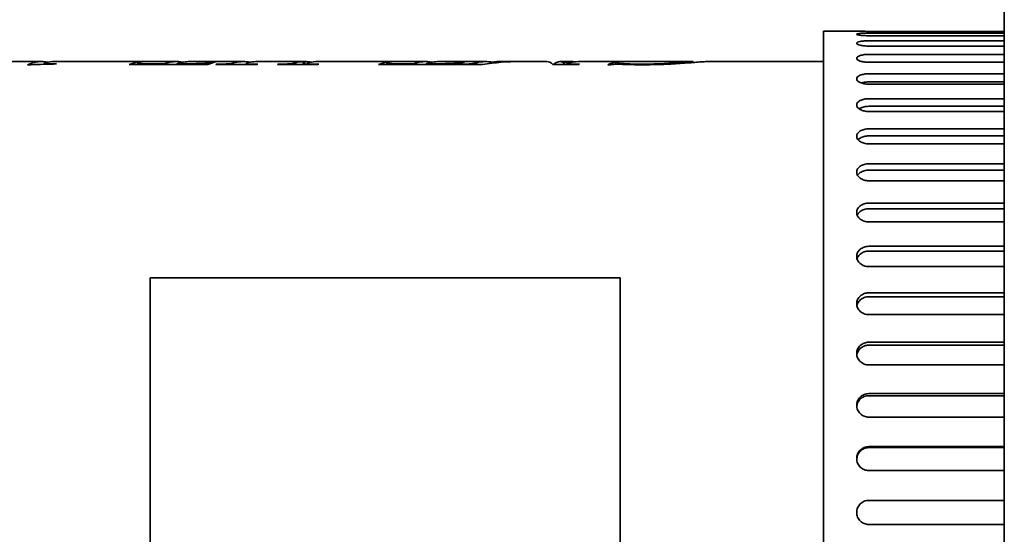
# Model space of a CAD drawing. Header units: millimetres. Extents: x 196 to 644, y 91 to 504.
# Tile 4 of 6: x 302 to 465, y 278 to 364. Entities that reach past the tile are written whole.
import ezdxf

# ---------------------------------------------------------------- set-up
doc = ezdxf.new("R2010")
doc.units = ezdxf.units.MM
doc.header["$LTSCALE"] = 2
doc.layers.add('Krawędzie widoczne(ISO)', color=7, linetype='Continuous', lineweight=35, true_color=0x262659)

msp = doc.modelspace()

# ---------------------------------------------------------------- linework, layer by layer
at = {"layer": 'Krawędzie widoczne(ISO)'}
for p, q in [((465.15, 503.5), (465.15, 90.5)), ((435.15, 202), (435.15, 362)), ((440.65, 362), (435.15, 362)), ((465.15, 361.97), (442.65, 361.97)), ((442.65, 361.7), (465.15, 361.7)), ((465.15, 361.25), (442.65, 361.25)), ((442.65, 360.41), (465.15, 360.41)), ((465.15, 359.52), (442.65, 359.52)), ((442.65, 358.15), (465.15, 358.15)), ((305.5, 356.95), (298.95, 356.95)), ((303.56, 356.43), (302.96, 356.43)), ((305.72, 356.5), (305.72, 356.68)), ((327.72, 356.95), (307.45, 356.95)), ((307.62, 356.55), (307.62, 356.6)), ((332.93, 356.47), (319.87, 356.47)), ((321.28, 356.84), (321.74, 356.84)), ((321.28, 356.47), (321.28, 356.84)), ((321.5, 356.47), (321.5, 356.73)), ((324.21, 356.58), (325.61, 356.58)), ((325.61, 356.47), (325.61, 356.58)), ((327.78, 356.58), (328.75, 356.58)), ((327.78, 356.47), (327.78, 356.58)), ((338.9, 356.95), (329.93, 356.95)), ((333.67, 356.84), (334.12, 356.84)), ((333.67, 356.73), (333.67, 356.84)), ((341.07, 356.47), (334.24, 356.47)), ((334.39, 356.47), (334.39, 356.52)), ((335.68, 356.47), (335.68, 356.54)), ((339.28, 356.47), (339.28, 356.62)), ((348.75, 356.94), (340.85, 356.94)), ((341.07, 356.95), (349, 356.95)), ((341.07, 356.94), (341.07, 356.95)), ((349.02, 356.95), (341.09, 356.95)), ((351.17, 356.47), (344.47, 356.47)), ((344.6, 356.47), (344.6, 356.52)), ((345.85, 356.47), (345.85, 356.54)), ((346.71, 356.47), (346.71, 356.6)), ((347.54, 356.47), (347.54, 356.77)), ((348.75, 356.47), (348.75, 356.94)), ((349, 356.47), (349, 356.95)), ((349.37, 356.47), (349.37, 356.62)), ((369.1, 356.95), (351.21, 356.95)), ((374.31, 356.47), (361.25, 356.47)), ((362.65, 356.84), (363.11, 356.84)), ((362.65, 356.47), (362.65, 356.84)), ((362.87, 356.47), (362.87, 356.73)), ((365.58, 356.58), (366.99, 356.58)), ((366.99, 356.47), (366.99, 356.58)), ((369.15, 356.58), (370.12, 356.58)), ((369.15, 356.47), (369.15, 356.58)), ((379.05, 356.95), (371.31, 356.95)), ((374.49, 356.52), (374.49, 356.47)), ((378.5, 356.47), (374.49, 356.47)), ((375.04, 356.84), (375.5, 356.84)), ((375.04, 356.73), (375.04, 356.84)), ((376.07, 356.47), (376.07, 356.54)), ((377.58, 356.47), (377.58, 356.78)), ((379.75, 356.64), (379.75, 356.76)), ((383.62, 356.95), (381.28, 356.95)), ((389.19, 356.95), (384.72, 356.95)), ((394.5, 356.47), (390.21, 356.47)), ((393.51, 356.95), (391.34, 356.95)), ((391.99, 356.47), (391.99, 356.76)), ((392.44, 356.47), (392.44, 356.62)), ((399.21, 356.95), (394.47, 356.95)), ((406.25, 356.95), (399.19, 356.95)), ((399.79, 356.42), (399.33, 356.42)), ((400.6, 356.87), (401.06, 356.87)), ((400.6, 356.51), (400.6, 356.87)), ((400.94, 356.52), (400.94, 356.79)), ((413.32, 356.95), (406.26, 356.95)), ((413.5, 356.79), (413.5, 356.92)), ((435.15, 356.95), (415.85, 356.95)), ((465.15, 356.83), (442.65, 356.83)), ((442.65, 354.92), (465.15, 354.92)), ((465.15, 353.57), (442.65, 353.57)), ((465.15, 353.19), (442.65, 353.19)), ((442.65, 350.78), (465.15, 350.78)), ((465.15, 349.51), (442.65, 349.51)), ((465.15, 348.65), (442.65, 348.65)), ((442.65, 345.77), (465.15, 345.77)), ((465.15, 344.6), (442.65, 344.6)), ((465.15, 343.28), (442.65, 343.28)), ((442.65, 339.97), (465.15, 339.97)), ((465.15, 338.9), (442.65, 338.9)), ((465.15, 337.14), (442.65, 337.14)), ((442.65, 333.43), (465.15, 333.43)), ((465.15, 332.49), (442.65, 332.49)), ((465.15, 330.3), (442.65, 330.3)), ((442.65, 326.24), (465.15, 326.24)), ((465.15, 325.44), (442.65, 325.44)), ((465.15, 322.86), (442.65, 322.86)), ((401.35, 321), (323.35, 321)), ((323.35, 321), (323.35, 243)), ((401.35, 243), (401.35, 321)), ((442.65, 318.5), (465.15, 318.5)), ((465.15, 317.85), (442.65, 317.85)), ((465.15, 314.9), (442.65, 314.9)), ((442.65, 310.3), (465.15, 310.3)), ((465.15, 309.81), (442.65, 309.81)), ((465.15, 306.53), (442.65, 306.53)), ((442.65, 301.75), (465.15, 301.75)), ((465.15, 301.41), (442.65, 301.41)), ((465.15, 297.85), (442.65, 297.85)), ((442.65, 292.94), (465.15, 292.94)), ((465.15, 292.77), (442.65, 292.77)), ((465.15, 288.97), (442.65, 288.97)), ((442.65, 284), (465.15, 284)), ((465.15, 280), (442.65, 280))]:
    msp.add_line(p, q, dxfattribs=at)
for points, knots in [([(442.65, 361.97), (442.4, 361.97), (442.13, 361.98), (441.64, 361.98), (441.41, 361.98), (441.06, 361.99), (440.9, 361.99), (440.7, 362), (440.65, 362), (440.65, 362)], [-1.2054513, -1.2054513, -1.2054513, -1.2054513, -1.1301106, -1.1301106, -1.0547699, -1.0547699, -0.9794292, -0.9794292, -0.9040885, -0.9040885, -0.9040885, -0.9040885]), ([(442.65, 361.25), (442.4, 361.25), (442.13, 361.26), (441.64, 361.28), (441.41, 361.3), (441.06, 361.35), (440.9, 361.38), (440.7, 361.44), (440.65, 361.47), (440.65, 361.53), (440.7, 361.55), (440.9, 361.6), (441.06, 361.63), (441.41, 361.66), (441.64, 361.67), (442.13, 361.69), (442.4, 361.7), (442.65, 361.7)], [-1.2054513, -1.2054513, -1.2054513, -1.2054513, -1.1301106, -1.1301106, -1.0547699, -1.0547699, -0.9794292, -0.9794292, -0.9040885, -0.9040885, -0.8287478, -0.8287478, -0.7534071, -0.7534071, -0.6780663, -0.6780663, -0.6027256, -0.6027256, -0.6027256, -0.6027256]), ([(442.65, 359.52), (442.4, 359.52), (442.13, 359.54), (441.64, 359.59), (441.41, 359.62), (441.06, 359.71), (440.9, 359.76), (440.7, 359.88), (440.65, 359.94), (440.65, 360.05), (440.7, 360.11), (440.9, 360.21), (441.06, 360.26), (441.41, 360.33), (441.64, 360.36), (442.13, 360.41), (442.4, 360.41), (442.65, 360.41)], [-1.2054513, -1.2054513, -1.2054513, -1.2054513, -1.1301106, -1.1301106, -1.0547699, -1.0547699, -0.9794292, -0.9794292, -0.9040885, -0.9040885, -0.8287478, -0.8287478, -0.7534071, -0.7534071, -0.6780663, -0.6780663, -0.6027256, -0.6027256, -0.6027256, -0.6027256]), ([(442.65, 356.83), (442.4, 356.83), (442.13, 356.84), (441.64, 356.92), (441.41, 356.97), (441.06, 357.09), (440.9, 357.17), (440.7, 357.34), (440.65, 357.43), (440.65, 357.59), (440.7, 357.68), (440.9, 357.84), (441.06, 357.91), (441.41, 358.02), (441.64, 358.07), (442.13, 358.13), (442.4, 358.15), (442.65, 358.15)], [-1.2054513, -1.2054513, -1.2054513, -1.2054513, -1.1301106, -1.1301106, -1.0547699, -1.0547699, -0.9794292, -0.9794292, -0.9040885, -0.9040885, -0.8287478, -0.8287478, -0.7534071, -0.7534071, -0.6780663, -0.6780663, -0.6027256, -0.6027256, -0.6027256, -0.6027256]), ([(305.72, 356.68), (305.72, 356.65), (305.8, 356.63), (305.96, 356.61), (306.12, 356.6), (306.33, 356.59), (306.61, 356.59)], [0, 0, 0, 0, 1, 1, 1, 2, 2, 2, 2]), ([(328.75, 356.58), (329.77, 356.58), (330.59, 356.59), (331.22, 356.61), (331.84, 356.64), (332.34, 356.67), (332.73, 356.71), (333.11, 356.75), (333.43, 356.8), (333.67, 356.84)], [0, 0, 0, 0, 1, 1, 1, 2, 2, 2, 3, 3, 3, 3]), ([(339.28, 356.62), (339.28, 356.6), (339.33, 356.58), (339.43, 356.57), (339.53, 356.55), (339.69, 356.54), (339.91, 356.53), (340.13, 356.52), (340.56, 356.52), (341.19, 356.52)], [0, 0, 0, 0, 1, 1, 1, 2, 2, 2, 3, 3, 3, 3]), ([(349.37, 356.62), (349.37, 356.6), (349.43, 356.58), (349.53, 356.57), (349.64, 356.55), (349.8, 356.54), (350.02, 356.53), (350.24, 356.52), (350.67, 356.52), (351.32, 356.52)], [0, 0, 0, 0, 1, 1, 1, 2, 2, 2, 3, 3, 3, 3]), ([(370.12, 356.58), (371.14, 356.58), (371.97, 356.59), (372.59, 356.61), (373.22, 356.64), (373.72, 356.67), (374.1, 356.71), (374.49, 356.75), (374.8, 356.8), (375.04, 356.84)], [0, 0, 0, 0, 1, 1, 1, 2, 2, 2, 3, 3, 3, 3]), ([(376.07, 356.54), (376.35, 356.55), (376.6, 356.58), (376.83, 356.61), (377.06, 356.65), (377.31, 356.71), (377.58, 356.78)], [0, 0, 0, 0, 1, 1, 1, 2, 2, 2, 2]), ([(392.44, 356.62), (392.72, 356.59), (392.99, 356.56), (393.24, 356.55), (393.49, 356.54), (393.95, 356.53), (394.62, 356.52)], [0, 0, 0, 0, 1, 1, 1, 2, 2, 2, 2]), ([(400.89, 356.52), (400.69, 356.52), (400.51, 356.51), (400.36, 356.5), (400.21, 356.49), (400.02, 356.47), (399.79, 356.42)], [0, 0, 0, 0, 1, 1, 1, 2, 2, 2, 2]), ([(400.94, 356.79), (400.94, 356.73), (401.31, 356.67), (402.04, 356.61), (402.77, 356.55), (403.78, 356.52), (405.07, 356.52)], [0, 0, 0, 0, 1, 1, 1, 2, 2, 2, 2]), ([(415.85, 356.95), (415.69, 356.95), (415.45, 356.94), (415.1, 356.92), (414.49, 356.88), (413.72, 356.81), (412.79, 356.74), (411.87, 356.67), (410.86, 356.6), (409.78, 356.54)], [0.443876, 0.443876, 0.443876, 0.443876, 1, 1, 1, 2, 2, 2, 3, 3, 3, 3]), ([(442.65, 353.19), (442.4, 353.19), (442.13, 353.21), (441.64, 353.3), (441.41, 353.37), (441.06, 353.53), (440.9, 353.63), (440.7, 353.85), (440.65, 353.97), (440.65, 354.19), (440.7, 354.3), (440.9, 354.51), (441.06, 354.61), (441.41, 354.75), (441.64, 354.82), (442.13, 354.9), (442.4, 354.92), (442.65, 354.92)], [-1.2054513, -1.2054513, -1.2054513, -1.2054513, -1.1301106, -1.1301106, -1.0547699, -1.0547699, -0.9794292, -0.9794292, -0.9040885, -0.9040885, -0.8287478, -0.8287478, -0.7534071, -0.7534071, -0.6780663, -0.6780663, -0.6027256, -0.6027256, -0.6027256, -0.6027256]), ([(442.65, 353.57), (442.4, 353.57), (442.13, 353.55), (441.71, 353.48), (441.54, 353.44), (441.4, 353.39)], [-0.6027267, -0.6027267, -0.6027267, -0.6027267, -0.5273858, -0.5273858, -0.473176, -0.473176, -0.473176, -0.473176]), ([(442.65, 348.65), (442.4, 348.65), (442.13, 348.68), (441.64, 348.79), (441.41, 348.88), (441.06, 349.07), (440.9, 349.19), (440.7, 349.46), (440.65, 349.6), (440.65, 349.87), (440.7, 350.01), (440.9, 350.27), (441.06, 350.39), (441.41, 350.57), (441.64, 350.65), (442.13, 350.76), (442.4, 350.78), (442.65, 350.78)], [-1.2054513, -1.2054513, -1.2054513, -1.2054513, -1.1301106, -1.1301106, -1.0547699, -1.0547699, -0.9794292, -0.9794292, -0.9040885, -0.9040885, -0.8287478, -0.8287478, -0.7534071, -0.7534071, -0.6780663, -0.6780663, -0.6027256, -0.6027256, -0.6027256, -0.6027256]), ([(442.65, 349.51), (442.4, 349.51), (442.13, 349.48), (441.64, 349.38), (441.41, 349.3), (441.17, 349.17), (441.1, 349.14), (441.05, 349.1)], [-0.6027267, -0.6027267, -0.6027267, -0.6027267, -0.5273858, -0.5273858, -0.452045, -0.452045, -0.4235067, -0.4235067, -0.4235067, -0.4235067]), ([(442.65, 343.28), (442.4, 343.28), (442.13, 343.31), (441.64, 343.44), (441.41, 343.54), (441.06, 343.77), (440.9, 343.91), (440.7, 344.22), (440.65, 344.39), (440.65, 344.7), (440.7, 344.87), (440.9, 345.17), (441.06, 345.31), (441.41, 345.53), (441.64, 345.62), (442.13, 345.74), (442.4, 345.77), (442.65, 345.77)], [-1.2054513, -1.2054513, -1.2054513, -1.2054513, -1.1301106, -1.1301106, -1.0547699, -1.0547699, -0.9794292, -0.9794292, -0.9040885, -0.9040885, -0.8287478, -0.8287478, -0.7534071, -0.7534071, -0.6780663, -0.6780663, -0.6027256, -0.6027256, -0.6027256, -0.6027256]), ([(442.65, 344.6), (442.4, 344.6), (442.13, 344.57), (441.64, 344.45), (441.41, 344.35), (441.1, 344.16), (440.98, 344.06), (440.89, 343.96)], [-0.6027267, -0.6027267, -0.6027267, -0.6027267, -0.5273858, -0.5273858, -0.452045, -0.452045, -0.3949677, -0.3949677, -0.3949677, -0.3949677]), ([(442.65, 337.14), (442.4, 337.14), (442.13, 337.17), (441.64, 337.32), (441.41, 337.43), (441.06, 337.69), (440.9, 337.85), (440.7, 338.2), (440.65, 338.39), (440.65, 338.75), (440.7, 338.93), (440.9, 339.28), (441.06, 339.44), (441.41, 339.68), (441.64, 339.79), (442.13, 339.93), (442.4, 339.97), (442.65, 339.97)], [-1.2054513, -1.2054513, -1.2054513, -1.2054513, -1.1301106, -1.1301106, -1.0547699, -1.0547699, -0.9794292, -0.9794292, -0.9040885, -0.9040885, -0.8287478, -0.8287478, -0.7534071, -0.7534071, -0.6780663, -0.6780663, -0.6027256, -0.6027256, -0.6027256, -0.6027256]), ([(442.65, 338.9), (442.4, 338.9), (442.13, 338.87), (441.64, 338.73), (441.41, 338.62), (441.06, 338.38), (440.9, 338.22), (440.8, 338.04), (440.8, 338.04), (440.8, 338.04)], [-0.6027267, -0.6027267, -0.6027267, -0.6027267, -0.5273858, -0.5273858, -0.452045, -0.452045, -0.3767042, -0.3767042, -0.3751424, -0.3751424, -0.3751424, -0.3751424]), ([(442.65, 330.3), (442.4, 330.3), (442.13, 330.34), (441.64, 330.5), (441.41, 330.62), (441.06, 330.91), (440.9, 331.08), (440.7, 331.47), (440.65, 331.68), (440.65, 332.08), (440.7, 332.28), (440.9, 332.67), (441.06, 332.84), (441.41, 333.11), (441.64, 333.23), (442.13, 333.39), (442.4, 333.43), (442.65, 333.43)], [-1.2054513, -1.2054513, -1.2054513, -1.2054513, -1.1301106, -1.1301106, -1.0547699, -1.0547699, -0.9794292, -0.9794292, -0.9040885, -0.9040885, -0.8287478, -0.8287478, -0.7534071, -0.7534071, -0.6780663, -0.6780663, -0.6027256, -0.6027256, -0.6027256, -0.6027256]), ([(442.65, 332.49), (442.4, 332.49), (442.13, 332.45), (441.64, 332.3), (441.41, 332.18), (441.06, 331.9), (440.9, 331.73), (440.78, 331.5), (440.76, 331.45), (440.74, 331.41)], [-0.6027267, -0.6027267, -0.6027267, -0.6027267, -0.5273858, -0.5273858, -0.452045, -0.452045, -0.3767042, -0.3767042, -0.3599302, -0.3599302, -0.3599302, -0.3599302]), ([(442.65, 322.86), (442.4, 322.86), (442.13, 322.9), (441.64, 323.07), (441.41, 323.21), (441.06, 323.51), (440.9, 323.7), (440.7, 324.12), (440.65, 324.35), (440.65, 324.78), (440.7, 325), (440.9, 325.42), (441.06, 325.6), (441.41, 325.9), (441.64, 326.03), (442.13, 326.2), (442.4, 326.24), (442.65, 326.24)], [-1.2054513, -1.2054513, -1.2054513, -1.2054513, -1.1301106, -1.1301106, -1.0547699, -1.0547699, -0.9794292, -0.9794292, -0.9040885, -0.9040885, -0.8287478, -0.8287478, -0.7534071, -0.7534071, -0.6780663, -0.6780663, -0.6027256, -0.6027256, -0.6027256, -0.6027256]), ([(442.65, 325.44), (442.4, 325.44), (442.13, 325.4), (441.64, 325.23), (441.41, 325.1), (441.06, 324.81), (440.9, 324.62), (440.76, 324.33), (440.73, 324.25), (440.71, 324.16)], [-0.6027267, -0.6027267, -0.6027267, -0.6027267, -0.5273858, -0.5273858, -0.452045, -0.452045, -0.3767042, -0.3767042, -0.3474744, -0.3474744, -0.3474744, -0.3474744]), ([(442.65, 314.9), (442.4, 314.9), (442.13, 314.94), (441.64, 315.13), (441.41, 315.27), (441.06, 315.59), (440.9, 315.8), (440.7, 316.24), (440.65, 316.48), (440.65, 316.94), (440.7, 317.18), (440.9, 317.62), (441.06, 317.82), (441.41, 318.14), (441.64, 318.28), (442.13, 318.46), (442.4, 318.5), (442.65, 318.5)], [-1.2054513, -1.2054513, -1.2054513, -1.2054513, -1.1301106, -1.1301106, -1.0547699, -1.0547699, -0.9794292, -0.9794292, -0.9040885, -0.9040885, -0.8287478, -0.8287478, -0.7534071, -0.7534071, -0.6780663, -0.6780663, -0.6027256, -0.6027256, -0.6027256, -0.6027256]), ([(442.65, 317.85), (442.4, 317.85), (442.13, 317.81), (441.64, 317.62), (441.41, 317.49), (441.06, 317.17), (440.9, 316.97), (440.75, 316.63), (440.71, 316.51), (440.68, 316.38)], [-0.6027267, -0.6027267, -0.6027267, -0.6027267, -0.5273858, -0.5273858, -0.452045, -0.452045, -0.3767042, -0.3767042, -0.3367605, -0.3367605, -0.3367605, -0.3367605]), ([(442.65, 306.53), (442.4, 306.53), (442.13, 306.57), (441.64, 306.77), (441.41, 306.91), (441.06, 307.25), (440.9, 307.47), (440.7, 307.93), (440.65, 308.19), (440.65, 308.66), (440.7, 308.91), (440.9, 309.38), (441.06, 309.59), (441.41, 309.92), (441.64, 310.06), (442.13, 310.25), (442.4, 310.3), (442.65, 310.3)], [-1.2054513, -1.2054513, -1.2054513, -1.2054513, -1.1301106, -1.1301106, -1.0547699, -1.0547699, -0.9794292, -0.9794292, -0.9040885, -0.9040885, -0.8287478, -0.8287478, -0.7534071, -0.7534071, -0.6780663, -0.6780663, -0.6027256, -0.6027256, -0.6027256, -0.6027256]), ([(442.65, 309.81), (442.4, 309.81), (442.13, 309.76), (441.64, 309.57), (441.41, 309.42), (441.06, 309.09), (440.9, 308.88), (440.74, 308.5), (440.69, 308.33), (440.67, 308.17)], [-0.6027267, -0.6027267, -0.6027267, -0.6027267, -0.5273858, -0.5273858, -0.452045, -0.452045, -0.3767042, -0.3767042, -0.3271661, -0.3271661, -0.3271661, -0.3271661]), ([(442.65, 297.85), (442.4, 297.85), (442.13, 297.9), (441.64, 298.1), (441.41, 298.25), (441.06, 298.59), (440.9, 298.81), (440.7, 299.3), (440.65, 299.56), (440.65, 300.05), (440.7, 300.31), (440.9, 300.79), (441.06, 301.01), (441.41, 301.35), (441.64, 301.5), (442.13, 301.7), (442.4, 301.75), (442.65, 301.75)], [-1.2054513, -1.2054513, -1.2054513, -1.2054513, -1.1301106, -1.1301106, -1.0547699, -1.0547699, -0.9794292, -0.9794292, -0.9040885, -0.9040885, -0.8287478, -0.8287478, -0.7534071, -0.7534071, -0.6780663, -0.6780663, -0.6027256, -0.6027256, -0.6027256, -0.6027256]), ([(442.65, 301.41), (442.4, 301.41), (442.13, 301.36), (441.64, 301.17), (441.41, 301.02), (441.06, 300.67), (440.9, 300.45), (440.72, 300.03), (440.68, 299.83), (440.66, 299.63)], [-0.6027267, -0.6027267, -0.6027267, -0.6027267, -0.5273858, -0.5273858, -0.452045, -0.452045, -0.3767042, -0.3767042, -0.3182698, -0.3182698, -0.3182698, -0.3182698]), ([(442.65, 288.97), (442.4, 288.97), (442.13, 289.02), (441.64, 289.22), (441.41, 289.37), (441.06, 289.73), (440.9, 289.95), (440.7, 290.44), (440.65, 290.71), (440.65, 291.21), (440.7, 291.47), (440.9, 291.96), (441.06, 292.18), (441.41, 292.54), (441.64, 292.69), (442.13, 292.89), (442.4, 292.94), (442.65, 292.94)], [-1.2054513, -1.2054513, -1.2054513, -1.2054513, -1.1301106, -1.1301106, -1.0547699, -1.0547699, -0.9794292, -0.9794292, -0.9040885, -0.9040885, -0.8287478, -0.8287478, -0.7534071, -0.7534071, -0.6780663, -0.6780663, -0.6027256, -0.6027256, -0.6027256, -0.6027256]), ([(442.65, 292.77), (442.4, 292.77), (442.13, 292.72), (441.64, 292.52), (441.41, 292.37), (441.06, 292.02), (440.9, 291.79), (440.71, 291.33), (440.66, 291.1), (440.65, 290.87)], [-0.6027267, -0.6027267, -0.6027267, -0.6027267, -0.5273858, -0.5273858, -0.452045, -0.452045, -0.3767042, -0.3767042, -0.3097564, -0.3097564, -0.3097564, -0.3097564]), ([(442.65, 280), (442.4, 280), (442.13, 280.05), (441.64, 280.25), (441.41, 280.41), (441.06, 280.76), (440.9, 280.99), (440.7, 281.48), (440.65, 281.75), (440.65, 282.25), (440.7, 282.52), (440.9, 283.01), (441.06, 283.24), (441.41, 283.59), (441.64, 283.75), (442.13, 283.95), (442.4, 284), (442.65, 284)], [-1.2054513, -1.2054513, -1.2054513, -1.2054513, -1.1301106, -1.1301106, -1.0547699, -1.0547699, -0.9794292, -0.9794292, -0.9040885, -0.9040885, -0.8287478, -0.8287478, -0.7534071, -0.7534071, -0.6780663, -0.6780663, -0.6027256, -0.6027256, -0.6027256, -0.6027256])]:
    msp.add_open_spline(points, degree=3, knots=knots, dxfattribs=at)
for points in [[(302.96, 356.43), (304.13, 356.91), (305.3, 357.06), (306.47, 356.87)], [(307.79, 356.56), (306.38, 356.52), (304.97, 356.47), (303.56, 356.43)], [(305.75, 356.72), (305.73, 356.7), (305.72, 356.69), (305.72, 356.68)], [(306.04, 356.79), (305.87, 356.75), (305.77, 356.72), (305.75, 356.72)], [(307.45, 356.95), (306.98, 356.95), (306.51, 356.9), (306.04, 356.79)], [(306.61, 356.59), (306.82, 356.59), (307.16, 356.59), (307.62, 356.6)], [(307.62, 356.6), (307.68, 356.59), (307.74, 356.57), (307.79, 356.56)], [(319.87, 356.47), (320.34, 356.64), (320.81, 356.76), (321.28, 356.84)], [(321.74, 356.84), (321.58, 356.81), (321.5, 356.77), (321.5, 356.73)], [(321.5, 356.73), (321.5, 356.68), (321.69, 356.64), (322.06, 356.61)], [(322.06, 356.61), (322.33, 356.59), (323.05, 356.58), (324.21, 356.58)], [(325.61, 356.58), (326.68, 356.95), (327.75, 357.05), (328.82, 356.85)], [(329.93, 356.95), (329.21, 356.95), (328.5, 356.83), (327.78, 356.58)], [(334.12, 356.84), (333.73, 356.76), (333.33, 356.64), (332.93, 356.47)], [(334.24, 356.47), (334.29, 356.49), (334.34, 356.5), (334.39, 356.52)], [(334.39, 356.52), (334.97, 356.52), (335.4, 356.52), (335.68, 356.54)], [(335.68, 356.54), (336.09, 356.56), (336.38, 356.58), (336.57, 356.6)], [(336.57, 356.6), (336.85, 356.64), (337.13, 356.71), (337.42, 356.77)], [(337.42, 356.77), (338.28, 356.98), (339.14, 357), (340, 356.85)], [(339.62, 356.77), (339.39, 356.72), (339.28, 356.66), (339.28, 356.62)], [(340.85, 356.94), (340.44, 356.93), (340.03, 356.87), (339.62, 356.77)], [(341.09, 356.95), (341.08, 356.95), (341.07, 356.95), (341.07, 356.95)], [(341.19, 356.52), (341.15, 356.5), (341.11, 356.49), (341.07, 356.47)], [(344.47, 356.47), (344.51, 356.49), (344.56, 356.5), (344.6, 356.52)], [(344.6, 356.52), (345.16, 356.52), (345.58, 356.52), (345.85, 356.54)], [(345.85, 356.54), (346.24, 356.56), (346.52, 356.58), (346.71, 356.6)], [(346.71, 356.6), (346.96, 356.64), (347.24, 356.7), (347.54, 356.77)], [(347.54, 356.77), (347.94, 356.87), (348.35, 356.93), (348.75, 356.94)], [(349, 356.95), (349.37, 356.95), (349.74, 356.92), (350.11, 356.85)], [(349.74, 356.77), (349.5, 356.72), (349.37, 356.66), (349.37, 356.62)], [(351.21, 356.95), (350.72, 356.95), (350.23, 356.89), (349.74, 356.77)], [(351.32, 356.52), (351.27, 356.5), (351.22, 356.49), (351.17, 356.47)], [(361.25, 356.47), (361.72, 356.64), (362.19, 356.76), (362.65, 356.84)], [(363.11, 356.84), (362.95, 356.81), (362.87, 356.77), (362.87, 356.73)], [(362.87, 356.73), (362.87, 356.68), (363.06, 356.64), (363.43, 356.61)], [(363.43, 356.61), (363.71, 356.59), (364.43, 356.58), (365.58, 356.58)], [(366.99, 356.58), (368.05, 356.95), (369.12, 357.05), (370.19, 356.85)], [(371.31, 356.95), (370.59, 356.95), (369.87, 356.83), (369.15, 356.58)], [(375.5, 356.84), (375.1, 356.76), (374.7, 356.64), (374.31, 356.47)], [(374.49, 356.52), (375.38, 356.53), (375.91, 356.53), (376.07, 356.54)], [(377.58, 356.78), (378.45, 356.98), (379.31, 357), (380.18, 356.85)], [(384.72, 356.95), (382.64, 356.95), (380.57, 356.79), (378.5, 356.47)], [(379.75, 356.76), (381.22, 356.9), (382.69, 356.97), (384.17, 356.95)], [(381.28, 356.95), (380.77, 356.95), (380.26, 356.89), (379.75, 356.76)], [(390.21, 356.47), (389.87, 356.79), (389.53, 356.95), (389.19, 356.95)], [(390.31, 356.47), (390.87, 356.99), (391.43, 357.09), (391.99, 356.76)], [(391.99, 356.76), (392.65, 356.93), (393.32, 356.98), (393.99, 356.93)], [(394.47, 356.95), (393.79, 356.95), (393.12, 356.84), (392.44, 356.62)], [(394.62, 356.52), (394.58, 356.5), (394.54, 356.49), (394.5, 356.47)], [(399.19, 356.95), (399.2, 356.95), (399.21, 356.95), (399.22, 356.95)], [(399.33, 356.42), (399.75, 356.63), (400.18, 356.78), (400.6, 356.87)], [(401.76, 356.49), (401.37, 356.51), (401.07, 356.52), (400.89, 356.52)], [(401.06, 356.87), (400.98, 356.84), (400.94, 356.81), (400.94, 356.79)], [(405.07, 356.42), (403.86, 356.42), (402.75, 356.45), (401.76, 356.49)], [(405.07, 356.52), (407.7, 356.52), (409.85, 356.68), (411.51, 356.82)], [(409.78, 356.54), (408.28, 356.47), (406.71, 356.42), (405.07, 356.42)], [(406.26, 356.95), (406.26, 356.95), (406.25, 356.95), (406.25, 356.95)], [(411.51, 356.82), (412.84, 356.93), (413.5, 356.99), (413.5, 356.92)]]:
    msp.add_open_spline(points, degree=3, dxfattribs=at)

doc.saveas('drawing.dxf')
